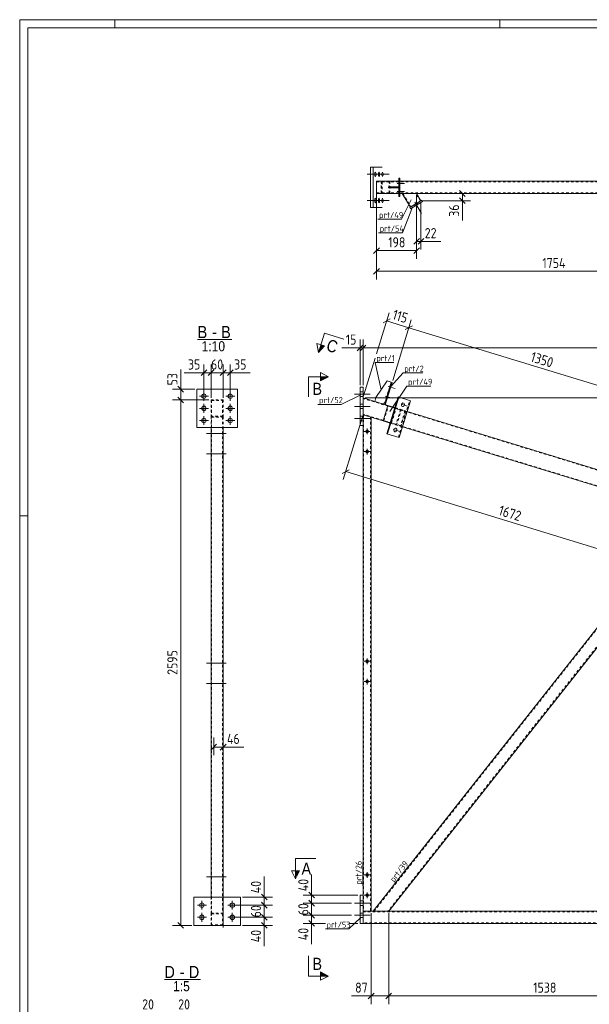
# Model space of a CAD drawing. Header units: millimetres. Extents: x 1 to 1188, y 1 to 840.
# Tile 2 of 6: x 1 to 282, y 354 to 840. Entities that reach past the tile are written whole.
import ezdxf

# ---------------------------------------------------------------- set-up
doc = ezdxf.new("R2010")
doc.units = ezdxf.units.MM
doc.header["$LTSCALE"] = 0.6
doc.linetypes.add('XKITLINE00', pattern=[0])
doc.linetypes.add('XKITLINE02', pattern=[4, 2, -2])
for name, color, linetype, lineweight in [('Bolt', 7, 'Continuous', 0), ('DrawingSheet', 5, 'Continuous', 0), ('OtherObjectType', 1, 'Continuous', 0), ('Part', 2, 'Continuous', 0), ('PartMark', 3, 'Continuous', 0), ('Section', 6, 'Continuous', 0), ('Z-DIMENSIONS', 1, 'Continuous', 0)]:
    doc.layers.add(name, color=color, linetype=linetype, lineweight=lineweight)
doc.styles.add('ARIAL', font='ARIAL.TTF')
doc.styles.add('ISOCPEUR', font='ISOCPEUR.TTF')

msp = doc.modelspace()

# ---------------------------------------------------------------- hatches: boundary and pattern name
at = {"layer": 'Section'}
for points in [[(151.55, 678.94), (148.47, 675.7), (149.63, 679.52)], [(149.5, 663.74), (153.5, 663.74), (149.5, 661.74)], [(139.13, 419.81), (137.13, 415.81), (137.13, 419.81)], [(149.5, 369.83), (153.5, 367.83), (149.5, 367.83)]]:
    msp.add_hatch(color=6, dxfattribs=at).paths.add_polyline_path(points, flags=17)

# ---------------------------------------------------------------- linework, layer by layer
at = {"layer": 'Bolt', "color": 4, "linetype": 'XKITLINE00', "lineweight": 0}
for p, q in [((172.53, 763.7), (179.94, 763.7)), ((174.28, 763.7), (181.7, 763.7)), ((176.04, 763.7), (183.45, 763.7)), ((176.29, 764.07), (176.27, 763.7)), ((176.27, 763.7), (176.29, 763.33)), ((176.36, 764.44), (176.29, 764.07)), ((176.29, 763.33), (176.36, 762.96)), ((176.59, 764.8), (176.36, 764.44)), ((176.66, 764.78), (176.59, 764.8)), ((176.83, 764.44), (176.66, 764.78)), ((176.9, 764.07), (176.83, 764.44)), ((176.83, 762.96), (176.9, 763.33)), ((176.92, 763.7), (176.9, 764.07)), ((176.9, 763.33), (176.92, 763.7)), ((178.05, 764.07), (178.03, 763.7)), ((178.03, 763.7), (178.05, 763.33)), ((178.11, 764.44), (178.05, 764.07)), ((178.05, 763.33), (178.11, 762.96)), ((178.35, 764.8), (178.11, 764.44)), ((178.41, 764.78), (178.35, 764.8)), ((178.59, 764.44), (178.41, 764.78)), ((178.65, 764.07), (178.59, 764.44)), ((178.59, 762.96), (178.65, 763.33)), ((178.67, 763.7), (178.65, 764.07)), ((178.65, 763.33), (178.67, 763.7)), ((179.8, 764.07), (179.78, 763.7)), ((179.78, 763.7), (179.8, 763.33)), ((179.86, 764.44), (179.8, 764.07)), ((179.8, 763.33), (179.86, 762.96)), ((180.1, 764.8), (179.86, 764.44)), ((180.17, 764.78), (180.1, 764.8)), ((180.34, 764.44), (180.17, 764.78)), ((180.41, 764.07), (180.34, 764.44)), ((180.34, 762.96), (180.41, 763.33)), ((180.42, 763.7), (180.41, 764.07)), ((180.41, 763.33), (180.42, 763.7)), ((176.36, 762.96), (176.53, 762.62)), ((176.53, 762.62), (176.59, 762.6)), ((176.59, 762.6), (176.83, 762.96)), ((178.11, 762.96), (178.29, 762.62)), ((178.29, 762.62), (178.35, 762.6)), ((178.35, 762.6), (178.59, 762.96)), ((179.86, 762.96), (180.04, 762.62)), ((180.04, 762.62), (180.1, 762.6)), ((180.1, 762.6), (180.34, 762.96)), ((187.38, 759.2), (190.93, 759.2)), ((187.38, 759.2), (190.93, 759.2)), ((188.13, 759.9), (188.63, 759.9)), ((188.13, 759.9), (188.63, 759.9)), ((188.13, 758.5), (188.63, 758.5)), ((188.13, 758.5), (188.63, 758.5)), ((187.38, 755.2), (190.93, 755.2)), ((187.38, 755.2), (190.93, 755.2)), ((188.13, 755.9), (188.63, 755.9)), ((188.13, 755.9), (188.63, 755.9)), ((188.13, 754.5), (188.63, 754.5)), ((188.13, 754.5), (188.63, 754.5)), ((172.53, 750.7), (179.94, 750.7)), ((174.28, 750.7), (181.7, 750.7)), ((176.04, 750.7), (183.45, 750.7)), ((176.29, 751.07), (176.27, 750.7)), ((176.27, 750.7), (176.29, 750.33)), ((176.36, 751.44), (176.29, 751.07)), ((176.29, 750.33), (176.36, 749.96)), ((176.59, 751.8), (176.36, 751.44)), ((176.36, 749.96), (176.53, 749.62)), ((176.53, 749.62), (176.59, 749.6)), ((176.66, 751.78), (176.59, 751.8)), ((176.59, 749.6), (176.83, 749.96)), ((176.83, 751.44), (176.66, 751.78)), ((176.9, 751.07), (176.83, 751.44)), ((176.83, 749.96), (176.9, 750.33)), ((176.92, 750.7), (176.9, 751.07)), ((176.9, 750.33), (176.92, 750.7)), ((178.05, 751.07), (178.03, 750.7)), ((178.03, 750.7), (178.05, 750.33)), ((178.11, 751.44), (178.05, 751.07)), ((178.05, 750.33), (178.11, 749.96)), ((178.35, 751.8), (178.11, 751.44)), ((178.11, 749.96), (178.29, 749.62)), ((178.29, 749.62), (178.35, 749.6)), ((178.41, 751.78), (178.35, 751.8)), ((178.35, 749.6), (178.59, 749.96)), ((178.59, 751.44), (178.41, 751.78)), ((178.65, 751.07), (178.59, 751.44)), ((178.59, 749.96), (178.65, 750.33)), ((178.67, 750.7), (178.65, 751.07)), ((178.65, 750.33), (178.67, 750.7)), ((179.8, 751.07), (179.78, 750.7)), ((179.78, 750.7), (179.8, 750.33)), ((179.86, 751.44), (179.8, 751.07)), ((179.8, 750.33), (179.86, 749.96)), ((180.1, 751.8), (179.86, 751.44)), ((179.86, 749.96), (180.04, 749.62)), ((180.04, 749.62), (180.1, 749.6)), ((180.17, 751.78), (180.1, 751.8)), ((180.1, 749.6), (180.34, 749.96)), ((180.34, 751.44), (180.17, 751.78)), ((180.41, 751.07), (180.34, 751.44)), ((180.34, 749.96), (180.41, 750.33)), ((180.42, 750.7), (180.41, 751.07)), ((180.41, 750.33), (180.42, 750.7)), ((196, 749.9), (199.38, 744.35)), ((197.29, 749.51), (197.71, 748.83)), ((195.75, 748.58), (196.17, 747.9)), ((91.95, 651.89), (91.95, 656.29)), ((104.95, 651.89), (104.95, 656.29)), ((182.93, 658.88), (186.33, 657.85)), ((182.93, 658.88), (186.33, 657.85)), ((183.44, 657.99), (183.92, 657.85)), ((183.44, 657.99), (183.92, 657.85)), ((183.85, 659.33), (184.33, 659.19)), ((183.85, 659.33), (184.33, 659.19)), ((94.15, 654.09), (89.75, 654.09)), ((107.15, 654.09), (102.75, 654.09)), ((166.25, 655.09), (174, 655.09)), ((166.25, 655.09), (174, 655.09)), ((169, 656.19), (170.5, 656.19)), ((169, 656.19), (170.5, 656.19)), ((169, 653.99), (170.5, 653.99)), ((169, 653.99), (170.5, 653.99)), ((181.47, 654.1), (184.87, 653.06)), ((181.47, 654.1), (184.87, 653.06)), ((181.98, 653.21), (182.46, 653.07)), ((181.98, 653.21), (182.46, 653.07)), ((182.39, 654.55), (182.87, 654.41)), ((182.39, 654.55), (182.87, 654.41)), ((94.15, 648.09), (89.75, 648.09)), ((91.95, 645.89), (91.95, 650.29)), ((107.15, 648.09), (102.75, 648.09)), ((104.95, 645.89), (104.95, 650.29)), ((166.25, 649.09), (174, 649.09)), ((166.25, 649.09), (174, 649.09)), ((169, 650.19), (170.5, 650.19)), ((169, 650.19), (170.5, 650.19)), ((169, 647.99), (170.5, 647.99)), ((169, 647.99), (170.5, 647.99)), ((189.28, 650.15), (192.51, 649.16)), ((189.49, 650.22), (189.4, 649.88)), ((189.4, 649.88), (189.43, 649.54)), ((189.43, 649.54), (189.62, 649.19)), ((189.74, 650.57), (189.49, 650.22)), ((189.62, 649.19), (189.91, 649.01)), ((190.1, 650.75), (189.74, 650.57)), ((189.91, 649.01), (190.25, 649)), ((190.44, 650.74), (190.1, 650.75)), ((190.25, 649), (190.61, 649.18)), ((190.73, 650.56), (190.44, 650.74)), ((190.61, 649.18), (190.86, 649.53)), ((190.92, 650.21), (190.73, 650.56)), ((190.86, 649.53), (190.95, 649.87)), ((190.95, 649.87), (190.92, 650.21)), ((94.15, 642.09), (89.75, 642.09)), ((91.95, 639.89), (91.95, 644.29)), ((107.15, 642.09), (102.75, 642.09)), ((104.95, 639.89), (104.95, 644.29)), ((166.25, 643.09), (174, 643.09)), ((166.25, 643.09), (174, 643.09)), ((169, 644.19), (170.5, 644.19)), ((169, 644.19), (170.5, 644.19)), ((169, 641.99), (170.5, 641.99)), ((169, 641.99), (170.5, 641.99)), ((172.5, 635.33), (172.5, 638.13)), ((185.48, 637.72), (188.71, 636.73)), ((185.69, 637.79), (185.6, 637.45)), ((185.6, 637.45), (185.63, 637.11)), ((185.63, 637.11), (185.82, 636.76)), ((185.94, 638.14), (185.69, 637.79)), ((186.3, 638.32), (185.94, 638.14)), ((186.64, 638.3), (186.3, 638.32)), ((186.93, 638.12), (186.64, 638.3)), ((186.81, 636.75), (187.06, 637.09)), ((187.12, 637.78), (186.93, 638.12)), ((187.06, 637.09), (187.15, 637.43)), ((187.15, 637.43), (187.12, 637.78)), ((103, 635.73), (93.25, 635.73)), ((95.75, 636.43), (95.45, 636.43)), ((95.75, 635.03), (95.45, 635.03)), ((101.45, 636.43), (101.15, 636.43)), ((101.45, 635.03), (101.15, 635.03)), ((171.1, 636.73), (173.9, 636.73)), ((185.82, 636.76), (186.11, 636.58)), ((186.11, 636.58), (186.45, 636.57)), ((186.45, 636.57), (186.81, 636.75)), ((172.5, 625.33), (172.5, 628.13)), ((103, 625.73), (93.25, 625.73)), ((95.75, 626.43), (95.45, 626.43)), ((95.75, 625.03), (95.45, 625.03)), ((101.45, 626.43), (101.15, 626.43)), ((101.45, 625.03), (101.15, 625.03)), ((171.1, 626.73), (173.9, 626.73)), ((103, 522.23), (93.25, 522.23)), ((95.75, 522.93), (95.45, 522.93)), ((95.75, 521.53), (95.45, 521.53)), ((101.45, 522.93), (101.15, 522.93)), ((101.45, 521.53), (101.15, 521.53)), ((171.1, 523.23), (173.9, 523.23)), ((172.5, 521.83), (172.5, 524.63)), ((103, 512.23), (93.25, 512.23)), ((95.75, 512.93), (95.45, 512.93)), ((95.75, 511.53), (95.45, 511.53)), ((101.45, 512.93), (101.15, 512.93)), ((101.45, 511.53), (101.15, 511.53)), ((171.1, 513.23), (173.9, 513.23)), ((172.5, 511.83), (172.5, 514.63)), ((172.5, 416.33), (172.5, 419.13)), ((103, 416.73), (93.25, 416.73)), ((95.75, 417.43), (95.45, 417.43)), ((95.75, 416.03), (95.45, 416.03)), ((101.45, 417.43), (101.15, 417.43)), ((101.45, 416.03), (101.15, 416.03)), ((171.1, 417.73), (173.9, 417.73)), ((172.5, 406.33), (172.5, 409.13)), ((90.95, 400.61), (90.95, 405.01)), ((105.95, 400.61), (105.95, 405.01)), ((166.25, 403.81), (174, 403.81)), ((166.25, 403.81), (174, 403.81)), ((169, 404.91), (170.5, 404.91)), ((169, 404.91), (170.5, 404.91)), ((171.1, 407.73), (173.9, 407.73)), ((88.75, 402.81), (93.15, 402.81)), ((90.95, 394.61), (90.95, 399.01)), ((103.75, 402.81), (108.15, 402.81)), ((105.95, 394.61), (105.95, 399.01)), ((169, 402.71), (170.5, 402.71)), ((169, 402.71), (170.5, 402.71)), ((169, 398.91), (170.5, 398.91)), ((169, 398.91), (170.5, 398.91)), ((88.75, 396.81), (93.15, 396.81)), ((103.75, 396.81), (108.15, 396.81)), ((166.25, 397.81), (174, 397.81)), ((166.25, 397.81), (174, 397.81)), ((169, 396.71), (170.5, 396.71)), ((169, 396.71), (170.5, 396.71))]:
    msp.add_line(p, q, dxfattribs=at)
at = {"layer": 'Bolt', "color": 4, "linetype": 'XKITLINE02', "lineweight": 0}
for p, q in [((103, 406.73), (93.25, 406.73)), ((95.75, 407.43), (95.45, 407.43)), ((95.75, 406.03), (95.45, 406.03)), ((101.45, 407.43), (101.15, 407.43)), ((101.45, 406.03), (101.15, 406.03))]:
    msp.add_line(p, q, dxfattribs=at)
at = {"layer": 'Bolt', "color": 4, "linetype": 'XKITLINE00', "lineweight": 0}
for centre, radius in [((91.95, 654.09), 1.1), ((104.95, 654.09), 1.1), ((91.95, 648.09), 1.1), ((104.95, 648.09), 1.1), ((91.95, 642.09), 1.1), ((104.95, 642.09), 1.1), ((172.5, 636.73), 0.7), ((172.5, 626.73), 0.7), ((172.5, 523.23), 0.7), ((172.5, 513.23), 0.7), ((172.5, 417.73), 0.7), ((172.5, 407.73), 0.7), ((90.95, 402.81), 1.1), ((105.95, 402.81), 1.1), ((90.95, 396.81), 1.1), ((105.95, 396.81), 1.1)]:
    msp.add_circle(centre, radius, dxfattribs=at)
at = {"layer": 'DrawingSheet', "color": 2, "linetype": 'XKITLINE00', "lineweight": 0}
for p, q in [((1188, 840), (1, 840)), ((1, 840), (1, 1)), ((48, 836), (48, 840)), ((238, 836), (238, 840)), ((5, 595), (1, 595))]:
    msp.add_line(p, q, dxfattribs=at)
at = {"layer": 'DrawingSheet', "color": 3, "linetype": 'XKITLINE00', "lineweight": 0}
for p, q in [((1184, 836), (5, 836)), ((5, 836), (5, 5))]:
    msp.add_line(p, q, dxfattribs=at)
at = {"layer": 'OtherObjectType', "color": 6, "linetype": 'XKITLINE00', "lineweight": 0}
for p, q in [((88.84, 682.02), (105.78, 682.02)), ((72.45, 366.07), (90.27, 366.07))]:
    msp.add_line(p, q, dxfattribs=at)
at = {"layer": 'Part', "color": 2, "linetype": 'XKITLINE00', "lineweight": 0}
for p, q in [((174.14, 747.2), (174.14, 767.2)), ((174.14, 767.2), (179.97, 767.2)), ((175.57, 747.2), (175.57, 767.2)), ((177.13, 760.2), (188.13, 760.2)), ((177.13, 754.2), (177.13, 760.2)), ((188.63, 761.7), (188.13, 761.7)), ((188.13, 761.7), (188.13, 752.7)), ((188.63, 752.7), (188.63, 761.7)), ((188.63, 760.2), (323.13, 760.2)), ((177.13, 754.2), (188.13, 754.2)), ((183.13, 757.45), (183.13, 757.45)), ((183.13, 757.45), (188.13, 757.45)), ((183.13, 756.95), (183.13, 757.45)), ((183.13, 756.95), (183.13, 756.95)), ((183.13, 756.95), (188.13, 756.95)), ((186.13, 756.95), (186.13, 757.45)), ((188.13, 757.45), (188.13, 756.95)), ((188.63, 754.2), (323.13, 754.2)), ((193.96, 747.49), (189.88, 754.2)), ((189.88, 754.2), (196.9, 754.2)), ((199.08, 750.6), (196.9, 754.2)), ((188.13, 752.7), (188.63, 752.7)), ((199.51, 750.86), (193.53, 747.23)), ((193.95, 746.54), (199.93, 750.18)), ((199.93, 750.18), (199.51, 750.86)), ((179.97, 747.2), (174.14, 747.2)), ((193.53, 747.23), (193.95, 746.54)), ((176.83, 653.44), (182.47, 661.65)), ((182.47, 661.65), (184.38, 661.07)), ((88.45, 638.59), (88.45, 657.59)), ((88.45, 657.59), (108.45, 657.59)), ((108.45, 657.59), (108.45, 638.59)), ((169, 639.59), (169, 658.59)), ((169, 658.59), (170.5, 658.59)), ((170.5, 639.59), (170.5, 658.59)), ((184.38, 661.07), (181.02, 650.07)), ((184.86, 660.92), (181.5, 649.92)), ((184.86, 660.92), (184.38, 661.07)), ((170.5, 653.28), (182.7, 649.55)), ((176.24, 651.53), (176.83, 653.44)), ((180.07, 650.36), (176.24, 651.53)), ((182.24, 635.57), (187.8, 653.74)), ((182.64, 635.45), (188.19, 653.62)), ((187.8, 653.74), (193.91, 651.87)), ((188.36, 633.7), (193.91, 651.87)), ((181.31, 651.02), (180.07, 650.36)), ((180.36, 641.9), (182.7, 649.55)), ((181.5, 649.92), (181.02, 650.07)), ((182.7, 649.55), (186.19, 648.48)), ((337.78, 602.13), (192.31, 646.61)), ((170.5, 644.91), (180.36, 641.9)), ((170.5, 644.91), (174.5, 643.69)), ((174.5, 399.81), (174.5, 643.69)), ((180.36, 641.9), (183.85, 640.83)), ((108.45, 638.59), (88.45, 638.59)), ((95.45, 638.59), (95.45, 406.81)), ((101.45, 638.59), (101.45, 406.81)), ((170.5, 639.59), (169, 639.59)), ((170.5, 639.59), (170.5, 407.81)), ((335.44, 594.48), (189.97, 638.96)), ((182.24, 635.57), (188.36, 633.7)), ((175.55, 399.81), (330.39, 596.03)), ((334.57, 591.63), (183.19, 399.81)), ((86.95, 406.81), (109.95, 406.81)), ((86.95, 392.81), (86.95, 406.81)), ((109.95, 406.81), (109.95, 392.81)), ((170.5, 407.81), (169, 407.81)), ((169, 393.81), (169, 407.81)), ((170.5, 407.81), (170.5, 393.81)), ((972.19, 399.81), (170.5, 399.81)), ((170.5, 399.81), (174.5, 399.81)), ((170.5, 393.81), (169, 393.81)), ((897.21, 393.81), (170.5, 393.81)), ((109.95, 392.81), (86.95, 392.81))]:
    msp.add_line(p, q, dxfattribs=at)
at = {"layer": 'Part', "color": 7, "linetype": 'XKITLINE02', "lineweight": 0}
for p, q in [((177.22, 759.9), (331.08, 759.9)), ((177.22, 759.9), (177.22, 754.5)), ((179.48, 754.5), (179.48, 759.9)), ((184.15, 760.2), (179.57, 760.2)), ((179.57, 760.2), (179.57, 754.2)), ((179.57, 754.2), (179.57, 760.2)), ((179.89, 759.9), (183.84, 759.9)), ((179.89, 759.9), (179.89, 754.5)), ((183.44, 754.5), (183.44, 759.9)), ((183.75, 754.2), (183.75, 760.2)), ((188.13, 760.2), (188.63, 760.2)), ((177.22, 754.5), (1050.54, 754.5)), ((179.57, 754.2), (184.15, 754.2)), ((179.89, 754.5), (183.84, 754.5)), ((183.13, 757.45), (183.13, 756.95)), ((187.13, 756.95), (187.13, 757.45)), ((188.13, 754.2), (188.63, 754.2)), ((190.23, 754.2), (194.21, 747.64)), ((198.83, 750.45), (196.55, 754.2)), ((193.96, 747.49), (199.08, 750.6)), ((184.38, 661.07), (181.31, 651.02)), ((95.45, 652.28), (95.45, 643.06)), ((95.45, 652.28), (101.45, 652.28)), ((95.75, 651.96), (95.75, 643.37)), ((95.75, 651.96), (101.15, 651.96)), ((101.15, 651.96), (101.15, 643.37)), ((101.45, 652.28), (101.45, 643.06)), ((170.5, 653.28), (170.5, 644.91)), ((1004.5, 397.98), (170.5, 652.96)), ((187.96, 633.82), (193.52, 651.99)), ((180.78, 642.08), (182.94, 649.16)), ((192.31, 646.61), (182.7, 649.55)), ((182.94, 649.16), (191.17, 646.64)), ((184.26, 640.7), (186.6, 648.36)), ((184.59, 640.92), (186.75, 647.99)), ((186.19, 648.48), (191.5, 646.86)), ((188.99, 647.31), (186.82, 640.23)), ((187.07, 639.84), (189.41, 647.49)), ((191.17, 646.64), (189, 639.57)), ((189.16, 639.21), (191.5, 646.86)), ((95.45, 643.91), (101.45, 643.91)), ((95.45, 643.91), (101.45, 643.91)), ((95.45, 643.91), (95.45, 638.59)), ((101.15, 644.22), (95.75, 644.22)), ((95.75, 398.81), (95.75, 643.82)), ((95.75, 643.82), (101.15, 643.82)), ((101.15, 643.82), (101.15, 398.81)), ((101.45, 643.91), (101.45, 638.59)), ((992.84, 393.81), (170.5, 645.22)), ((170.5, 639.59), (170.5, 644.91)), ((170.8, 644.82), (170.8, 399.81)), ((174.2, 643.78), (174.2, 399.81)), ((189.97, 638.96), (180.36, 641.9)), ((189, 639.57), (180.78, 642.08)), ((183.85, 640.83), (189.16, 639.21)), ((175.93, 399.81), (330.7, 595.93)), ((336.24, 594.24), (182.81, 399.81)), ((95.45, 406.81), (95.45, 398.81)), ((101.45, 406.81), (101.45, 398.81)), ((170.5, 407.81), (170.5, 399.81)), ((101.45, 398.81), (95.45, 398.81)), ((95.45, 398.81), (95.45, 392.81)), ((95.45, 398.81), (101.45, 398.81)), ((101.45, 392.81), (101.45, 398.81)), ((170.5, 399.81), (170.5, 393.81)), ((170.5, 399.51), (973.17, 399.51)), ((183.19, 399.81), (175.55, 399.81)), ((95.75, 393.11), (95.75, 398.51)), ((95.75, 398.51), (101.15, 398.51)), ((101.15, 398.51), (101.15, 393.11)), ((897.3, 394.11), (170.5, 394.11)), ((95.45, 392.81), (101.45, 392.81)), ((101.15, 393.11), (95.75, 393.11))]:
    msp.add_line(p, q, dxfattribs=at)
at = {"layer": 'PartMark', "color": 7, "linetype": 'XKITLINE00', "lineweight": 0}
for p, q in [((194.31, 751.1), (189.54, 741.47)), ((194.96, 747.52), (189.91, 734.78)), ((177.77, 741.47), (189.54, 741.47)), ((178.14, 734.78), (189.91, 734.78)), ((176.47, 670.77), (185.66, 670.77)), ((179.47, 657.18), (176.47, 670.77)), ((184.05, 658.77), (190.27, 665.6)), ((190.27, 665.6), (199.98, 665.6)), ((183.65, 646.5), (192.15, 659.12)), ((192.15, 659.12), (203.92, 659.12)), ((169.33, 654.76), (159.67, 650.08)), ((148.16, 650.08), (159.67, 650.08)), ((170.4, 412.39), (170.4, 423.9)), ((185.89, 413.08), (193.02, 422.11)), ((169.34, 396.66), (163.41, 391.06)), ((151.9, 391.06), (163.41, 391.06))]:
    msp.add_line(p, q, dxfattribs=at)
at = {"layer": 'Section', "color": 6, "linetype": 'XKITLINE00', "lineweight": 0}
for p, q in [((151.39, 685.26), (148.47, 675.7)), ((151.39, 685.26), (160.95, 682.34)), ((148.47, 675.7), (147.72, 680.11)), ((151.55, 678.94), (147.72, 680.11)), ((148.47, 675.7), (151.55, 678.94)), ((143.5, 663.74), (143.5, 653.74)), ((143.5, 663.74), (153.5, 663.74)), ((149.5, 661.74), (149.5, 665.74)), ((149.5, 665.74), (153.5, 663.74)), ((153.5, 663.74), (149.5, 661.74)), ((137.13, 425.81), (147.13, 425.81)), ((137.13, 425.81), (137.13, 415.81)), ((137.13, 415.81), (135.13, 419.81)), ((139.13, 419.81), (135.13, 419.81)), ((137.79, 417.13), (139.13, 419.81)), ((137.13, 415.81), (137.52, 416.6)), ((143.5, 367.83), (143.5, 377.83)), ((153.5, 367.83), (149.5, 369.83)), ((149.5, 369.83), (149.5, 365.83)), ((143.5, 367.83), (153.5, 367.83)), ((153.5, 367.83), (149.5, 365.83))]:
    msp.add_line(p, q, dxfattribs=at)
at = {"layer": 'Z-DIMENSIONS', "color": 7, "linetype": 'XKITLINE00', "lineweight": 0}
for p, q in [((177.13, 759.2), (177.13, 711.8)), ((197.9, 754.2), (223.54, 754.2)), ((218.13, 755.61), (220.96, 752.78)), ((219.54, 750.6), (219.54, 754.2)), ((177.13, 753.2), (177.13, 721.98)), ((196.9, 753.2), (196.9, 726.53)), ((196.9, 753.2), (196.9, 721.98)), ((199.08, 749.6), (199.08, 726.53)), ((200.08, 750.6), (223.54, 750.6)), ((218.13, 752.02), (220.96, 749.19)), ((219.54, 750.6), (219.54, 740.84)), ((219.54, 750.6), (219.54, 740.84)), ((198.31, 731.94), (195.49, 729.11)), ((196.9, 730.53), (199.08, 730.53)), ((200.5, 731.94), (197.67, 729.11)), ((199.08, 730.53), (208.85, 730.53)), ((199.08, 730.53), (208.85, 730.53)), ((178.54, 727.4), (175.71, 724.57)), ((177.13, 725.98), (196.9, 725.98)), ((198.31, 727.4), (195.49, 724.57)), ((178.54, 717.21), (175.71, 714.38)), ((177.13, 715.8), (352.55, 715.8)), ((177.13, 674.97), (183.32, 695.23)), ((183.89, 692.25), (180.36, 690.37)), ((182.13, 691.31), (193.12, 687.94)), ((185.15, 661.88), (194.32, 691.86)), ((185.15, 661.88), (194.32, 691.86)), ((194.89, 688.88), (191.36, 687)), ((194.89, 688.88), (191.36, 687)), ((193.12, 687.94), (322.23, 648.47)), ((169, 659.59), (169, 682.06)), ((170.5, 659.59), (170.5, 682.06)), ((170.5, 659.59), (170.5, 682.06)), ((169, 677.96), (160.09, 677.96)), ((169, 677.96), (160.09, 677.96)), ((170.41, 679.38), (167.59, 676.55)), ((169, 677.96), (170.5, 677.96)), ((171.91, 679.38), (169.09, 676.55)), ((171.91, 679.38), (169.09, 676.55)), ((170.5, 677.96), (1005, 677.96)), ((170.79, 654.23), (176.47, 672.81)), ((80.49, 657.59), (80.49, 667.36)), ((80.49, 657.59), (80.49, 667.36)), ((93.36, 667.09), (90.53, 664.26)), ((91.95, 655.09), (91.95, 669.77)), ((96.86, 667.09), (94.03, 664.26)), ((96.05, 666.27), (94.03, 664.26)), ((95.45, 653.28), (95.45, 669.77)), ((95.45, 653.28), (95.45, 666.27)), ((102.86, 667.09), (100.03, 664.26)), ((102.05, 666.27), (100.03, 664.26)), ((101.45, 653.28), (101.45, 669.77)), ((101.45, 653.28), (101.45, 666.27)), ((102.86, 667.09), (102.45, 666.68)), ((106.36, 667.09), (103.53, 664.26)), ((104.95, 655.09), (104.95, 669.77)), ((91.95, 665.67), (82.18, 665.67)), ((91.95, 665.67), (82.18, 665.67)), ((91.95, 665.67), (95.45, 665.67)), ((95.45, 665.67), (101.45, 665.67)), ((101.45, 665.67), (104.95, 665.67)), ((104.95, 665.67), (114.71, 665.67)), ((104.95, 665.67), (114.71, 665.67)), ((87.45, 657.59), (76.39, 657.59)), ((79.08, 659.01), (81.91, 656.18)), ((80.49, 652.28), (80.49, 657.59)), ((94.45, 652.28), (76.39, 652.28)), ((94.45, 652.28), (76.39, 652.28)), ((79.08, 653.69), (81.91, 650.86)), ((79.08, 653.69), (81.91, 650.86)), ((80.49, 392.81), (80.49, 652.28)), ((171.5, 653.28), (1056.9, 653.28)), ((170.21, 643.95), (160.76, 613.04)), ((163.69, 617.8), (160.16, 615.93)), ((161.93, 616.87), (321.82, 567.98)), ((98.22, 482.23), (95.39, 479.4)), ((96.8, 485.54), (96.8, 476.81)), ((102.86, 482.23), (100.03, 479.4)), ((101.45, 391.81), (101.45, 484.91)), ((96.8, 480.81), (101.45, 480.81)), ((101.45, 480.81), (111.64, 480.81)), ((101.45, 480.81), (111.64, 480.81)), ((121.72, 406.81), (121.72, 417)), ((121.72, 406.81), (121.72, 417)), ((145.12, 407.81), (145.12, 418)), ((145.12, 407.81), (145.12, 418)), ((143.71, 409.22), (146.54, 406.4)), ((110.95, 406.81), (125.72, 406.81)), ((120.3, 408.22), (123.13, 405.4)), ((120.3, 404.22), (123.13, 401.4)), ((120.3, 404.22), (120.71, 403.82)), ((121.72, 402.81), (121.72, 406.81)), ((168, 407.81), (141.02, 407.81)), ((164.75, 403.81), (141.02, 403.81)), ((143.71, 405.22), (144.11, 404.82)), ((143.71, 405.22), (146.54, 402.4)), ((144.52, 404.41), (146.54, 402.4)), ((164.75, 403.81), (144.52, 403.81)), ((145.12, 403.81), (145.12, 407.81)), ((145.12, 397.81), (145.12, 403.81)), ((106.95, 402.81), (125.72, 402.81)), ((106.95, 402.81), (114.12, 402.81)), ((121.12, 403.41), (123.13, 401.4)), ((121.12, 402.81), (125.72, 402.81)), ((121.72, 396.81), (121.72, 402.81)), ((143.71, 399.22), (146.54, 396.4)), ((174.5, 398.81), (174.5, 354.01)), ((183.19, 398.81), (183.19, 354.01)), ((183.19, 398.81), (183.19, 354.01)), ((79.08, 394.22), (81.91, 391.4)), ((106.95, 396.81), (114.12, 396.81)), ((106.95, 396.81), (125.72, 396.81)), ((120.3, 398.22), (123.13, 395.4)), ((120.3, 394.22), (123.13, 391.4)), ((121.12, 397.41), (123.13, 395.4)), ((121.12, 396.81), (125.72, 396.81)), ((121.72, 392.81), (121.72, 396.81)), ((164.75, 397.81), (141.02, 397.81)), ((151.9, 393.81), (141.02, 393.81)), ((143.71, 395.22), (146.54, 392.4)), ((144.52, 398.41), (146.54, 396.4)), ((164.75, 397.81), (144.52, 397.81)), ((145.12, 393.81), (145.12, 397.81)), ((145.12, 393.81), (145.12, 383.61)), ((145.12, 393.81), (145.12, 383.61)), ((168, 393.81), (163.41, 393.81)), ((85.95, 392.81), (76.39, 392.81)), ((110.95, 392.81), (125.72, 392.81)), ((121.72, 392.81), (121.72, 382.61)), ((121.72, 392.81), (121.72, 382.61)), ((174.5, 358.01), (164.73, 358.01)), ((174.5, 358.01), (164.73, 358.01)), ((175.91, 359.42), (173.09, 356.59)), ((174.5, 358.01), (183.19, 358.01)), ((184.6, 359.42), (181.77, 356.59)), ((184.6, 359.42), (181.77, 356.59)), ((183.19, 358.01), (337, 358.01))]:
    msp.add_line(p, q, dxfattribs=at)
at = {"layer": 'Z-DIMENSIONS', "color": 3}
for p in [(219.54, 754.2), (219.54, 750.6), (196.9, 730.53), (199.08, 730.53), (177.13, 725.98), (196.9, 725.98), (177.13, 715.8), (182.13, 691.31), (193.12, 687.94), (193.12, 687.94), (169, 677.96), (170.5, 677.96), (170.5, 677.96), (91.95, 665.67), (95.45, 665.67), (95.45, 665.67), (101.45, 665.67), (101.45, 665.67), (104.95, 665.67), (80.49, 657.59), (80.49, 652.28), (80.49, 652.28), (161.93, 616.87), (96.8, 480.81), (101.45, 480.81), (121.72, 406.81), (145.12, 407.81), (145.12, 403.81), (145.12, 403.81), (121.72, 402.81), (121.72, 402.81), (121.72, 396.81), (121.72, 396.81), (145.12, 397.81), (145.12, 397.81), (145.12, 393.81), (80.49, 392.81), (121.72, 392.81), (174.5, 358.01), (183.19, 358.01), (183.19, 358.01)]:
    msp.add_point(p, dxfattribs=at)

# ---------------------------------------------------------------- texts
at = {"layer": 'OtherObjectType', "color": 6, "style": 'ARIAL', "width": 0.85}
for s, height, p in [('B', 6, (88.84, 682.77)), ('B', 6, (100.44, 682.77)), ('1:10', 5, (90.82, 676.27)), ('-', 6, (95.97, 682.77)), ('D', 6, (72.45, 366.82)), ('D', 6, (84.49, 366.82)), ('1:5', 5, (76.72, 360.32)), ('-', 6, (80.03, 366.82))]:
    msp.add_text(s, height=height, dxfattribs=at).set_placement(p)
at = {"layer": 'PartMark', "color": 3, "style": 'ISOCPEUR', "width": 0.85}
for s, p in [('prt/49', (178.37, 742.07)), ('prt/54', (178.74, 735.38)), ('prt/1', (177.07, 671.37)), ('prt/2', (190.87, 666.2)), ('prt/49', (192.75, 659.72)), ('prt/52', (148.76, 650.68)), ('prt/53', (152.5, 391.66))]:
    msp.add_text(s, height=3, dxfattribs=at).set_placement(p)
for s, rotation, p in [('prt/39', 51.7209, (185.79, 413.92)), ('prt/26', 90.0002, (169.8, 412.99))]:
    msp.add_text(s, height=3, rotation=rotation, dxfattribs=at).set_placement(p)
at = {"layer": 'Section', "color": 6, "style": 'ARIAL', "width": 0.85}
msp.add_text('C', height=6, rotation=-16.9997, dxfattribs=at).set_placement((151.92, 676.73))
for s, p in [('B', (145.5, 654.74)), ('A', (140.13, 417.81)), ('B', (145.5, 370.83))]:
    msp.add_text(s, height=6, dxfattribs=at).set_placement(p)
at = {"layer": 'Z-DIMENSIONS', "color": 3, "style": 'ISOCPEUR', "width": 0.85}
for s, rotation, p in [('36', 90.0002, (217.94, 742.71)), ('115', -16.9997, (184.6, 692.22)), ('1350', -16.9997, (252.8, 671.37)), ('53', 90.0002, (78.89, 659.47)), ('1672', -16.9997, (237, 595.59)), ('2595', 90.0002, (78.89, 516.53)), ('40', 90.0002, (120.12, 408.68)), ('40', 90.0002, (143.52, 409.68)), ('60', 90.0002, (143.52, 397.8)), ('60', 90.0002, (120.12, 396.8)), ('40', 90.0002, (120.12, 384.49)), ('40', 90.0002, (143.52, 385.49))]:
    msp.add_text(s, height=5, rotation=rotation, dxfattribs=at).set_placement(p)
for s, p in [('22', (200.96, 732.13)), ('198', (182.93, 727.58)), ('1754', (259.04, 717.4)), ('15', (161.97, 679.56)), ('35', (84.06, 667.27)), ('60', (95.44, 667.27)), ('35', (106.82, 667.27)), ('46', (103.32, 482.41)), ('87', (166.61, 359.61)), ('1538', (254.51, 359.61)), ('20', (61.48, 351.32)), ('20', (79.25, 351.32))]:
    msp.add_text(s, height=5, dxfattribs=at).set_placement(p)

doc.saveas('drawing.dxf')
